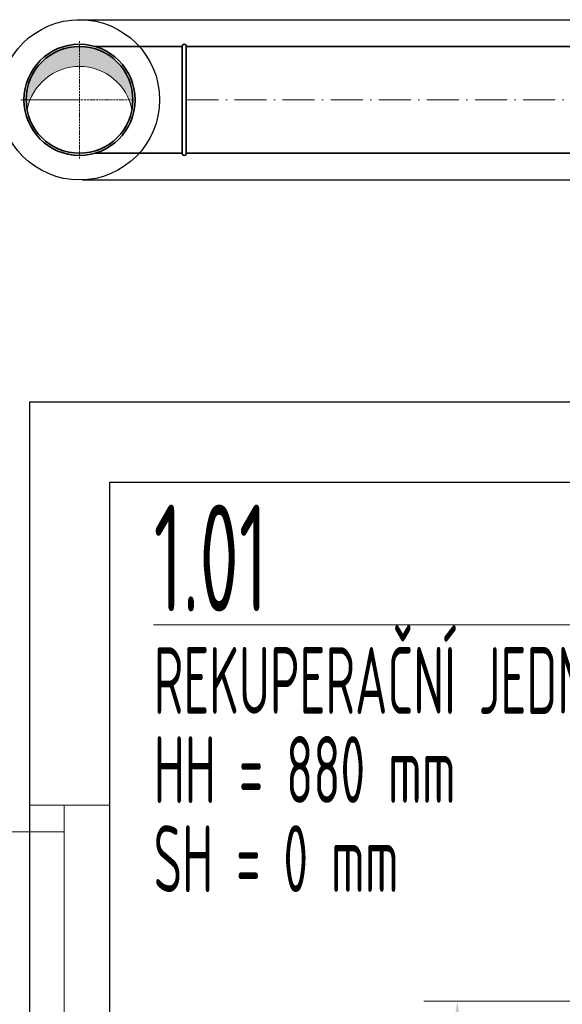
# Model space of a CAD drawing. Header units: millimetres. Extents: x 7400 to 85045, y 24168 to 123018.
# Tile 48 of 79: x 32571 to 33587, y 104000 to 105843. Entities that reach past the tile are written whole.
import ezdxf

# ---------------------------------------------------------------- set-up
doc = ezdxf.new("R2010")
doc.units = ezdxf.units.MM
doc.linetypes.add('ACAD_ISO10W100', pattern=[18, 12, -3, 0, -3])
doc.linetypes.add('phl_thick', pattern=[0])
for name, color, linetype, lineweight in [('UT_KOTY - DIMENZE', 7, 'Continuous', 5), ('VZT_09 ODA (SÁNÍ) - OBRYS', 3, 'Continuous', 35), ('VZT_10 ODA (SÁNÍ) - OSA', 3, 'ACAD_ISO10W100', 5), ('VZT_50 POPIS - OBECNE', 7, 'Continuous', 13)]:
    doc.layers.add(name, color=color, linetype=linetype, lineweight=lineweight)
doc.layers.add('VZT_IZOLACE - TEPELNÁ', color=6, linetype='IZOLACE TEPELNA')
doc.styles.add('ISOCP 4.0', font='isocp.shx', dxfattribs={"width": 0.6, "height": 4})
doc.styles.get("Standard").update_dxf_attribs({"font": 'arial.ttf'})
doc.linetypes.add('IZOLACE TEPELNA', pattern='A,12.7,-1.5,["T",Standard,S=2.54,R=0,X=0,Y=-1.27],-3', length=17.2)

msp = doc.modelspace()

# ---------------------------------------------------------------- hatches: boundary and pattern name
at = {"layer": 'VZT_09 ODA (SÁNÍ) - OBRYS', "lineweight": 5}
h = msp.add_hatch(color=256, dxfattribs=at)
h.dxf.hatch_style = 1
h.paths.add_polyline_path([(32683, 105792.6, 0.470601), (32584.8, 105673.8, -0.82717), (32781.3, 105673.8, 0.470601)])

# ---------------------------------------------------------------- linework, layer by layer
for p, q in [((35336, 105126.5), (32589.4, 105126.5)), ((32589.4, 105126.5), (32589.4, 103010)), ((35186, 104976.5), (32739.4, 104976.5)), ((32739.4, 104976.5), (32739.4, 103160))]:
    msp.add_line(p, q)
at = {"layer": 'UT_KOTY - DIMENZE'}
msp.add_line((34387.5, 104005.5), (33327.8, 104005.5), dxfattribs=at)
msp.add_solid([(33369.5, 103880.5), (33411.1, 103880.5), (33390.3, 104005.5)], dxfattribs=at)
at = {"layer": 'VZT_09 ODA (SÁNÍ) - OBRYS'}
for p, q in [((32875, 105792.6), (32711.6, 105792.6)), ((32875, 105792.6), (32875, 105792.6)), ((32883, 105592.6), (32883, 105792.6)), ((32711.6, 105592.6), (32875, 105592.6)), ((32875, 105592.6), (32875, 105592.6))]:
    msp.add_line(p, q, dxfattribs=at)
for points in [[(34702.5, 105792.6), (32883, 105792.6)], [(34702.5, 105592.6), (32883, 105592.6)]]:
    msp.add_lwpolyline(points, dxfattribs=at)
for radius in [104, 100]:
    msp.add_circle((32683, 105692.6), radius, dxfattribs=at)
for centre, start, end in [((32879, 105792.6), 0, 180), ((32879, 105592.6), 180, 0)]:
    msp.add_arc(centre, 4, start, end, dxfattribs=at)
at = {"layer": 'VZT_09 ODA (SÁNÍ) - OBRYS', "lineweight": 5}
msp.add_arc((32683, 105655.1), 100, 10.8069, 169.1931, dxfattribs=at)
at = {"layer": 'VZT_09 ODA (SÁNÍ) - OBRYS'}
msp.add_open_spline([(32875, 105592.6), (32875, 105592.6), (32875, 105594.9), (32875, 105604.4), (32875, 105611.5), (32875, 105629.6), (32875, 105640.4), (32875, 105664.2), (32875, 105677.1), (32875, 105703.1), (32875, 105716), (32875, 105740.2), (32875, 105751.4), (32875, 105770.4), (32875, 105778.1), (32875, 105788.9), (32875, 105792), (32875, 105792.5), (32875, 105792.6), (32875, 105792.6)], degree=3, knots=[157.533456, 157.533456, 157.533456, 157.533456, 195.393508, 195.393508, 234.551342, 234.551342, 273.721472, 273.721472, 312.806301, 312.806301, 351.735982, 351.735982, 390.710875, 390.710875, 429.832624, 429.832624, 468.991563, 468.991563, 473.053633, 473.053633, 473.053633, 473.053633], dxfattribs=at)
at = {"layer": 'VZT_10 ODA (SÁNÍ) - OSA', "ltscale": 0.3}
for p, q in [((32683, 105802.6), (32683, 105692.6)), ((32573, 105692.6), (32683, 105692.6)), ((32783, 105692.6), (32583, 105692.6)), ((32683, 105582.6), (32683, 105692.6))]:
    msp.add_line(p, q, dxfattribs=at)
at = {"layer": 'VZT_10 ODA (SÁNÍ) - OSA', "ltscale": 5}
msp.add_lwpolyline([(32883, 105692.6), (34702.5, 105692.6)], dxfattribs=at)
at = {"layer": 'VZT_50 POPIS - OBECNE', "linetype": 'phl_thick'}
for p, q in [((32589.3, 103372.3), (32589.3, 104372.4)), ((32589.3, 104372.4), (32739.4, 104372.4)), ((32654.4, 103372.3), (32654.4, 104372.4)), ((32739.4, 104372.4), (32739.4, 103372.3)), ((32654.4, 104322.4), (31669.4, 104323))]:
    msp.add_line(p, q, dxfattribs=at)
at = {"layer": 'VZT_50 POPIS - OBECNE'}
msp.add_lwpolyline([(32821.8, 104710), (34042.5, 104710)], dxfattribs=at)
at = {"layer": 'VZT_IZOLACE - TEPELNÁ', "ltscale": 0.5}
for p, q in [((32677.8, 105842.5), (34710.5, 105842.5)), ((32688, 105542.7), (34702.5, 105542.7))]:
    msp.add_line(p, q, dxfattribs=at)
msp.add_circle((32683, 105692.6), 150, dxfattribs=at)

# ---------------------------------------------------------------- texts
at = {"layer": 'VZT_50 POPIS - OBECNE', "linetype": 'phl_thick', "insert": (32821.8, 104935), "char_height": 200, "attachment_point": 1, "line_spacing_factor": 0.8, "style": 'ISOCP 4.0'}
msp.add_mtext('1.01\\P{\\H0.625x;REKUPERAČNÍ JEDNOTKA\\PHH = 880 mm\\PSH = 0 mm}', dxfattribs=at)

doc.saveas('drawing.dxf')
